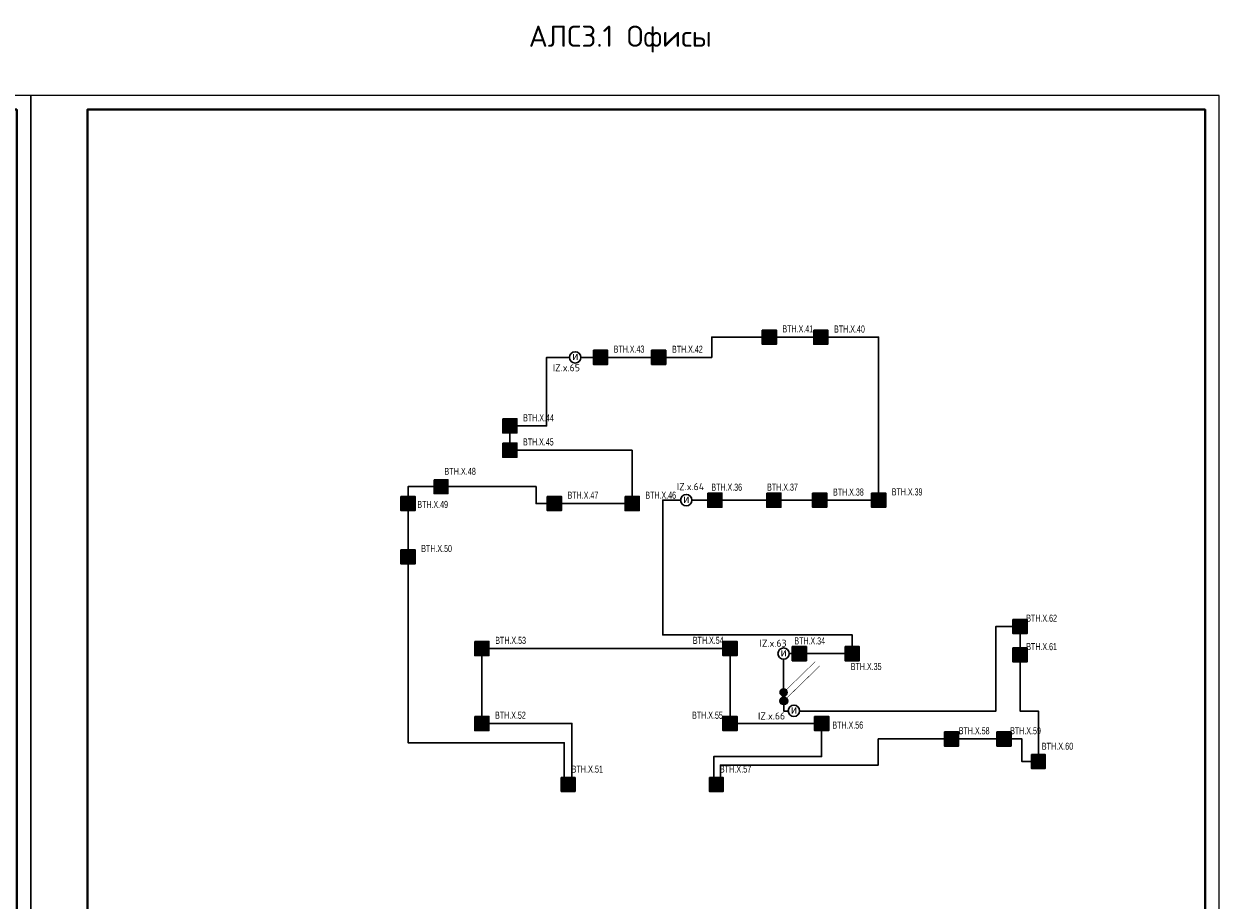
# Model space of a CAD drawing. Header units: millimetres. Extents: x 105028 to 874735, y -568483 to 191941.
# Tile 133 of 135: x 790485 to 832485, y 109300 to 140266. Entities that reach past the tile are written whole.
import ezdxf
from ezdxf.enums import TextEntityAlignment as Align

# ---------------------------------------------------------------- set-up
doc = ezdxf.new("R2010")
doc.units = ezdxf.units.MM
doc.set_wipeout_variables(frame=1)
doc.linetypes.add('CONTINOUS', pattern=[0])
for name, color, linetype, lineweight in [('#СПА_КЛ_АЛС', 1, 'Continuous', 30), ('format-line3', 7, 'Continuous', 13), ('УГО АПС и АПЗ$0$_АПС_Оборудование', 1, 'Continuous', 30), ('УГО АПС и АПЗ$0$СС-011-ПОЖ-СИГНАЛИЗАЦИЯ', 1, 'Continuous', 30)]:
    doc.layers.add(name, color=color, linetype=linetype, lineweight=lineweight)
doc.layers.add('ПС', color=1, linetype='Continuous')
doc.layers.add('формат', color=250, linetype='Continuous')
doc.styles.add('1111', font='ARIALN.TTF')
doc.styles.add('Arial', font='arial.ttf', dxfattribs={"width": 0.9, "height": 700})
doc.styles.add('ISOCPEUR', font='isocpeur.ttf', dxfattribs={"height": 300})
doc.styles.add('УГО АПС и АПЗ$0$Standard', font='arial.ttf')

# ---------------------------------------------------------------- blocks, each defined once
blk = doc.blocks.new('*U56')
for p, q in [((-400, 155), (-415, 155)), ((-415, 90), (-415, 155)), ((-400, 145), (-410, 145)), ((-400, 130), (-410, 130)), ((-400, 110), (-410, 110)), ((-413, 90), (-415, 90)), ((-413, 5), (-413, 90)), ((-400, 90), (-413, 90)), ((-407, 5), (-407, 90)), ((-400, 65), (-413, 65)), ((-400, 30), (-413, 30)), ((-400, 5), (-413, 5))]:
    blk.add_line(p, q)
at = {"color": 0, "lineweight": 0}
blk.add_lwpolyline([(-420, 0), (0, 0), (0, 594), (-420, 594)], close=True, dxfattribs=at)
at = {"lineweight": 40}
blk.add_lwpolyline([(-400, 5), (-5, 5), (-5, 589), (-400, 589)], close=True, dxfattribs=at)
at = {"layer": 'format-line3', "linetype": 'ByBlock'}
for p, q in [((-410, 90), (-410, 155)), ((-405, 90), (-405, 155))]:
    blk.add_line(p, q, dxfattribs=at)
at = {"style": 'Arial', "width": 0.9}
blk.add_text('Формат:', height=2.8, dxfattribs=at).set_placement((-53.97, 1.25))
at = {"char_height": 2.8, "width": 0.2, "attachment_point": 4, "rotation": 90, "line_spacing_factor": 0.857143, "style": 'Arial'}
for s, insert in [('{\\W0.45993; }Согласовано', (-412.58, 90)), ('{\\W0.62543;\\T0.75; \\W1;Взаим. инв. №}', (-410, 66.14)), ('{\\W0.5838;\\T0.8; \\W1;Подп. и дата}', (-410, 39.63)), ('{\\W0.5838;\\T0.8; \\W1;Инв. № подл.}', (-409.77, 7.25))]:
    blk.add_mtext(s, dxfattribs=dict(at, insert=insert))
at = {"style": 'Arial', "width": 0.9, "flags": 8}
blk.add_attdef('FORMAT', (-36.87, 1.26), '', height=2.8, dxfattribs=at)
blk = doc.blocks.new('*U71')
at = {"lineweight": 35, "true_color": 0xffffff}
h = blk.add_hatch(color=7, dxfattribs=at)
h.dxf.hatch_style = 1
h.paths.add_polyline_path([(-250, 250), (-250, -250), (250, -250), (250, 250)])
at = {"color": 1, "linetype": 'ByBlock', "lineweight": -2}
for p, q in [((40, 177), (-83, 0)), ((-83, 0), (83, 0)), ((83, 0), (-31, -164))]:
    blk.add_line(p, q, dxfattribs=at)
at = {"color": 1, "linetype": 'ByBlock', "lineweight": -2, "ltscale": 0.1}
blk.add_lwpolyline([(-250, 250), (250, 250), (250, -250), (-250, -250)], close=True, dxfattribs=at)
at = {"color": 0, "linetype": 'ByBlock', "lineweight": -2, "style": '1111'}
blk.add_attdef('INDEX', (-313, -484), '', height=125, dxfattribs=at)
at = {"color": 0, "linetype": 'ByBlock', "lineweight": -2, "style": '1111', "width": 0.7}
blk.add_attdef('NUM_DEVICE', (-314, -879), '', height=125, dxfattribs=at)
at = {"color": 0, "linetype": 'ByBlock', "lineweight": -2, "style": '1111', "flags": 1}
for tag, p in [('NAME_DEVICE', (-314, -671)), ('NUM_POM', (-331, -1097))]:
    blk.add_attdef(tag, p, '', height=125, dxfattribs=at)
blk = doc.blocks.new('*U45')
at = {"ltscale": 100}
h = blk.add_hatch(color=256, dxfattribs=at)
h.dxf.hatch_style = 1
h.paths.add_polyline_path([(-35, 0, 1), (35, 0, 1)])
at = {"lineweight": 30}
blk.add_lwpolyline([(313, 313, 0, 45, 0), (186, 186, 4.5, 4.5, 0), (25, 25, 4.5, 4.5, 0)], format="xyseb", dxfattribs=at)
blk.add_circle((0, 0), 34.8, dxfattribs=at)
blk = doc.blocks.new('*U57')
h = blk.add_hatch(color=256)
edge = h.paths.add_edge_path()
edge.add_arc((0, 0), 38.7, 0, 360)
blk.add_lwpolyline([(0, 0, 0, 50, 0), (141, 141, 5, 5, 0), (348, 348, 5, 5, 0)], format="xyseb")
blk.add_circle((0, 0), 38.7)
blk = doc.blocks.new('*U63')
at = {"linetype": 'Continuous', "lineweight": -2, "true_color": 0xffffff}
h = blk.add_hatch(color=7, dxfattribs=at)
h.dxf.hatch_style = 1
h.paths.add_polyline_path([(0, 500), (0, 0), (500, 0), (500, 500)])
at = {"color": 1, "linetype": 'Continuous', "lineweight": -2}
blk.add_line((250, 250), (250, 43), dxfattribs=at)
blk.add_lwpolyline([(0, 500), (500, 500), (500, 0), (0, 0)], close=True, dxfattribs=at)
blk.add_arc((250, 417), 167, 186.4495, 353.5853, dxfattribs=at)
at = {"color": 0, "linetype": 'Continuous', "lineweight": -2, "style": '1111', "flags": 1}
for tag, p in [('NAME_DEVICE', (-64, -421)), ('NUM_POM', (-82, -847))]:
    blk.add_attdef(tag, p, '', height=125, dxfattribs=at)
at = {"color": 0, "linetype": 'Continuous', "lineweight": -2, "style": '1111'}
for tag, p in [('INDEX', (-63, -235)), ('NUM_DEVICE', (-64, -630))]:
    blk.add_attdef(tag, p, '', height=125, dxfattribs=at)
blk = doc.blocks.new('УГО АПС и АПЗ$0$A$C0ED213A1')
blk.add_wipeout([(-200, 0), (0, -200), (200, 0), (0, 200)])
blk.add_circle((0, 0), 200)
at = {"layer": 'УГО АПС и АПЗ$0$СС-011-ПОЖ-СИГНАЛИЗАЦИЯ', "color": 1, "style": 'УГО АПС и АПЗ$0$Standard'}
blk.add_text('и', height=286, dxfattribs=at).set_placement((-108, -98))

msp = doc.modelspace()

# ---------------------------------------------------------------- linework, layer by layer
at = {"layer": '#СПА_КЛ_АЛС', "lineweight": 30}
msp.add_lwpolyline([(817338, 116765), (817338, 118012), (819762, 118012), (819762, 118676), (813068, 118676), (813068, 123436), (820694, 123436), (820694, 129195), (814796, 129195), (814796, 128481), (808961, 128481), (808961, 126060), (807661, 126060), (807661, 125200), (811985, 125200), (811985, 123317), (808592, 123317), (808592, 123912), (804066, 123912), (804066, 114864), (809588, 114864), (809588, 113635), (809856, 113635), (809856, 115545), (806675, 115545), (806675, 118196), (815445, 118196), (815445, 115545), (818681, 115545), (818681, 114378), (814867, 114378), (814867, 113635), (815105, 113636), (815105, 114075), (820684, 114075), (820684, 114998), (825760, 114998), (825760, 114201), (826340, 114201), (826340, 115985), (825694, 115985), (825694, 118972), (824839, 118972), (824839, 115985), (817344, 115985), (817344, 116204)], dxfattribs=at)

# ---------------------------------------------------------------- block references
at = {"color": 7, "linetype": 'CONTINOUS', "lineweight": 30, "ltscale": 100}
ref = msp.add_blockref('*U63', (804984, 123667), dxfattribs=dict(at, xscale=0.9799999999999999, yscale=0.9799999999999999, zscale=0.9799999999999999))
ref.add_attrib('NUM_DEVICE', 'BTH.X.48', (805348, 124330), dxfattribs={"color": 0, "linetype": 'Continuous', "lineweight": -2, "ltscale": 100, "height": 245, "style": '1111', "width": 0.8})
at = {"xscale": 3.600000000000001, "yscale": 3.600000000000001, "zscale": 3.600000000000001, "rotation": 359.2880171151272}
for name, p in [('*U57', (817346, 116343)), ('*U45', (817336, 116640))]:
    msp.add_blockref(name, p, dxfattribs=at)
at = {"color": 7, "linetype": 'CONTINOUS', "lineweight": 30, "ltscale": 100}
ref = msp.add_blockref('*U63', (826095, 113956), dxfattribs=dict(at, xscale=0.9799999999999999, yscale=0.9799999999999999, zscale=0.9799999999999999))
ref.add_attrib('NUM_DEVICE', 'BTH.X.60', (826459, 114619), dxfattribs={"color": 0, "linetype": 'Continuous', "lineweight": -2, "ltscale": 100, "height": 245, "style": '1111', "width": 0.8})
ref = msp.add_blockref('*U63', (809478, 113146), dxfattribs=dict(at, xscale=0.9799999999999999, yscale=0.9799999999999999, zscale=0.9799999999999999))
ref.add_attrib('NUM_DEVICE', 'BTH.X.51', (809842, 113809), dxfattribs={"color": 0, "linetype": 'Continuous', "lineweight": -2, "ltscale": 100, "height": 245, "style": '1111', "width": 0.8})
ref = msp.add_blockref('*U63', (814717, 113146), dxfattribs=dict(at, xscale=0.9799999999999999, yscale=0.9799999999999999, zscale=0.9799999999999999))
ref.add_attrib('NUM_DEVICE', 'BTH.X.57', (815081, 113809), dxfattribs={"color": 0, "linetype": 'Continuous', "lineweight": -2, "ltscale": 100, "height": 245, "style": '1111', "width": 0.8})
at = {"layer": 'ПС', "color": 7, "linetype": 'CONTINOUS', "lineweight": 30, "ltscale": 100}
ref = msp.add_blockref('*U71', (816832, 129195), dxfattribs=dict(at, xscale=1.000736, yscale=1.000736, zscale=1.000736))
ref.add_attrib('NUM_DEVICE', 'BTH.X.41', dxfattribs={"layer": '0', "color": 0, "linetype": 'ByBlock', "lineweight": -2, "ltscale": 100, "height": 250.2, "style": '1111', "width": 0.7}).set_placement((817839, 129361), align=Align.CENTER)
ref = msp.add_blockref('*U71', (818650, 129195), dxfattribs=dict(at, xscale=1.000736, yscale=1.000736, zscale=1.000736))
ref.add_attrib('NUM_DEVICE', 'BTH.X.40', dxfattribs={"layer": '0', "color": 0, "linetype": 'ByBlock', "lineweight": -2, "ltscale": 100, "height": 250.2, "style": '1111', "width": 0.7}).set_placement((819665, 129356), align=Align.CENTER)
ref = msp.add_blockref('*U71', (810866, 128481), dxfattribs=dict(at, xscale=1.000736, yscale=1.000736, zscale=1.000736))
ref.add_attrib('NUM_DEVICE', 'BTH.X.43', dxfattribs={"layer": '0', "color": 0, "linetype": 'ByBlock', "lineweight": -2, "ltscale": 100, "height": 250.2, "style": '1111', "width": 0.7}).set_placement((811873, 128647), align=Align.CENTER)
ref = msp.add_blockref('*U71', (812920, 128481), dxfattribs=dict(at, xscale=1.000736, yscale=1.000736, zscale=1.000736))
ref.add_attrib('NUM_DEVICE', 'BTH.X.42', dxfattribs={"layer": '0', "color": 0, "linetype": 'ByBlock', "lineweight": -2, "ltscale": 100, "height": 250.2, "style": '1111', "width": 0.7}).set_placement((813935, 128641), align=Align.CENTER)
ref = msp.add_blockref('*U71', (807661, 126060), dxfattribs=dict(at, xscale=1.000736, yscale=1.000736, zscale=1.000736))
ref.add_attrib('NUM_DEVICE', 'BTH.X.44', dxfattribs={"layer": '0', "color": 0, "linetype": 'ByBlock', "lineweight": -2, "ltscale": 100, "height": 250.2, "style": '1111', "width": 0.7}).set_placement((808676, 126220), align=Align.CENTER)
ref = msp.add_blockref('*U71', (807661, 125200), dxfattribs=dict(at, xscale=1.000736, yscale=1.000736, zscale=1.000736))
ref.add_attrib('NUM_DEVICE', 'BTH.X.45', dxfattribs={"layer": '0', "color": 0, "linetype": 'ByBlock', "lineweight": -2, "ltscale": 100, "height": 250.2, "style": '1111', "width": 0.7}).set_placement((808669, 125367), align=Align.CENTER)
ref = msp.add_blockref('*U71', (814908, 123436), dxfattribs=dict(at, xscale=1.000736, yscale=1.000736, zscale=1.000736))
ref.add_attrib('NUM_DEVICE', 'BTH.X.36', dxfattribs={"layer": '0', "color": 0, "linetype": 'ByBlock', "lineweight": -2, "ltscale": 100, "height": 250.2, "style": '1111', "width": 0.7}).set_placement((815326, 123767), align=Align.CENTER)
ref = msp.add_blockref('*U71', (816990, 123436), dxfattribs=dict(at, xscale=1.000736, yscale=1.000736, zscale=1.000736))
ref.add_attrib('NUM_DEVICE', 'BTH.X.37', dxfattribs={"layer": '0', "color": 0, "linetype": 'ByBlock', "lineweight": -2, "ltscale": 100, "height": 250.2, "style": '1111', "width": 0.7}).set_placement((817298, 123770), align=Align.CENTER)
ref = msp.add_blockref('*U71', (804066, 123317), dxfattribs=dict(at, xscale=1.000736, yscale=1.000736, zscale=1.000736))
ref.add_attrib('NUM_DEVICE', 'BTH.X.49', dxfattribs={"layer": '0', "color": 0, "linetype": 'ByBlock', "lineweight": -2, "ltscale": 100, "height": 250.2, "style": '1111', "width": 0.7}).set_placement((804935, 123159), align=Align.CENTER)
ref = msp.add_blockref('*U71', (809237, 123317), dxfattribs=dict(at, xscale=1.000736, yscale=1.000736, zscale=1.000736))
ref.add_attrib('NUM_DEVICE', 'BTH.X.47', dxfattribs={"layer": '0', "color": 0, "linetype": 'ByBlock', "lineweight": -2, "ltscale": 100, "height": 250.2, "style": '1111', "width": 0.7}).set_placement((810245, 123484), align=Align.CENTER)
ref = msp.add_blockref('*U71', (811985, 123317), dxfattribs=dict(at, xscale=1.000736, yscale=1.000736, zscale=1.000736))
ref.add_attrib('NUM_DEVICE', 'BTH.X.46', dxfattribs={"layer": '0', "color": 0, "linetype": 'ByBlock', "lineweight": -2, "ltscale": 100, "height": 250.2, "style": '1111', "width": 0.7}).set_placement((812993, 123484), align=Align.CENTER)
ref = msp.add_blockref('*U71', (818612, 123436), dxfattribs=dict(at, xscale=1.000736, yscale=1.000736, zscale=1.000736))
ref.add_attrib('NUM_DEVICE', 'BTH.X.38', dxfattribs={"layer": '0', "color": 0, "linetype": 'ByBlock', "lineweight": -2, "ltscale": 100, "height": 250.2, "style": '1111', "width": 0.7}).set_placement((819627, 123596), align=Align.CENTER)
ref = msp.add_blockref('*U71', (820694, 123436), dxfattribs=dict(at, xscale=1.000736, yscale=1.000736, zscale=1.000736))
ref.add_attrib('NUM_DEVICE', 'BTH.X.39', dxfattribs={"layer": '0', "color": 0, "linetype": 'ByBlock', "lineweight": -2, "ltscale": 100, "height": 250.2, "style": '1111', "width": 0.7}).set_placement((821702, 123602), align=Align.CENTER)
ref = msp.add_blockref('*U71', (804066, 121435), dxfattribs=dict(at, xscale=1.000736, yscale=1.000736, zscale=1.000736))
ref.add_attrib('NUM_DEVICE', 'BTH.X.50', dxfattribs={"layer": '0', "color": 0, "linetype": 'ByBlock', "lineweight": -2, "ltscale": 100, "height": 250.2, "style": '1111', "width": 0.7}).set_placement((805074, 121601), align=Align.CENTER)
ref = msp.add_blockref('*U71', (825694, 118972), dxfattribs=dict(at, xscale=1.000736, yscale=1.000736, zscale=1.000736))
ref.add_attrib('NUM_DEVICE', 'BTH.X.62', dxfattribs={"layer": '0', "color": 0, "linetype": 'ByBlock', "lineweight": -2, "ltscale": 100, "height": 250.2, "style": '1111', "width": 0.7}).set_placement((826455, 119139), align=Align.CENTER)
ref = msp.add_blockref('*U71', (806675, 118196), dxfattribs=dict(at, xscale=1.000736, yscale=1.000736, zscale=1.000736))
ref.add_attrib('NUM_DEVICE', 'BTH.X.53', dxfattribs={"layer": '0', "color": 0, "linetype": 'ByBlock', "lineweight": -2, "ltscale": 100, "height": 250.2, "style": '1111', "width": 0.7}).set_placement((807690, 118356), align=Align.CENTER)
ref = msp.add_blockref('*U71', (815445, 118196), dxfattribs=dict(at, xscale=1.000736, yscale=1.000736, zscale=1.000736))
ref.add_attrib('NUM_DEVICE', 'BTH.X.54', dxfattribs={"layer": '0', "color": 0, "linetype": 'ByBlock', "lineweight": -2, "ltscale": 100, "height": 250.2, "style": '1111', "width": 0.7}).set_placement((814675, 118356), align=Align.CENTER)
ref = msp.add_blockref('*U71', (817891, 118012), dxfattribs=dict(at, xscale=1.000736, yscale=1.000736, zscale=1.000736))
ref.add_attrib('NUM_DEVICE', 'BTH.X.34', dxfattribs={"layer": '0', "color": 0, "linetype": 'ByBlock', "lineweight": -2, "ltscale": 100, "height": 250.2, "style": '1111', "width": 0.7}).set_placement((818259, 118338), align=Align.CENTER)
ref = msp.add_blockref('*U71', (819762, 118012), dxfattribs=dict(at, xscale=1.000736, yscale=1.000736, zscale=1.000736))
ref.add_attrib('NUM_DEVICE', 'BTH.X.35', dxfattribs={"layer": '0', "color": 0, "linetype": 'ByBlock', "lineweight": -2, "ltscale": 100, "height": 250.2, "style": '1111', "width": 0.7}).set_placement((820255, 117433), align=Align.CENTER)
ref = msp.add_blockref('*U71', (825694, 117969), dxfattribs=dict(at, xscale=1.000736, yscale=1.000736, zscale=1.000736))
ref.add_attrib('NUM_DEVICE', 'BTH.X.61', dxfattribs={"layer": '0', "color": 0, "linetype": 'ByBlock', "lineweight": -2, "ltscale": 100, "height": 250.2, "style": '1111', "width": 0.7}).set_placement((826455, 118136), align=Align.CENTER)
ref = msp.add_blockref('*U71', (806675, 115545), dxfattribs=dict(at, xscale=1.000736, yscale=1.000736, zscale=1.000736))
ref.add_attrib('NUM_DEVICE', 'BTH.X.52', dxfattribs={"layer": '0', "color": 0, "linetype": 'ByBlock', "lineweight": -2, "ltscale": 100, "height": 250.2, "style": '1111', "width": 0.7}).set_placement((807683, 115711), align=Align.CENTER)
ref = msp.add_blockref('*U71', (815445, 115545), dxfattribs=dict(at, xscale=1.000736, yscale=1.000736, zscale=1.000736))
ref.add_attrib('NUM_DEVICE', 'BTH.X.55', dxfattribs={"layer": '0', "color": 0, "linetype": 'ByBlock', "lineweight": -2, "ltscale": 100, "height": 250.2, "style": '1111', "width": 0.7}).set_placement((814647, 115711), align=Align.CENTER)
ref = msp.add_blockref('*U71', (818681, 115545), dxfattribs=dict(at, xscale=1.000736, yscale=1.000736, zscale=1.000736))
ref.add_attrib('NUM_DEVICE', 'BTH.X.56', dxfattribs={"layer": '0', "color": 0, "linetype": 'ByBlock', "lineweight": -2, "ltscale": 100, "height": 250.2, "style": '1111', "width": 0.7}).set_placement((819605, 115363), align=Align.CENTER)
ref = msp.add_blockref('*U71', (823272, 114998), dxfattribs=dict(at, xscale=1.000736, yscale=1.000736, zscale=1.000736))
ref.add_attrib('NUM_DEVICE', 'BTH.X.58', dxfattribs={"layer": '0', "color": 0, "linetype": 'ByBlock', "lineweight": -2, "ltscale": 100, "height": 250.2, "style": '1111', "width": 0.7}).set_placement((824072, 115164), align=Align.CENTER)
ref = msp.add_blockref('*U71', (825126, 114998), dxfattribs=dict(at, xscale=1.000736, yscale=1.000736, zscale=1.000736))
ref.add_attrib('NUM_DEVICE', 'BTH.X.59', dxfattribs={"layer": '0', "color": 0, "linetype": 'ByBlock', "lineweight": -2, "ltscale": 100, "height": 250.2, "style": '1111', "width": 0.7}).set_placement((825887, 115164), align=Align.CENTER)
at = {"layer": 'формат', "xscale": 100, "yscale": 100, "zscale": 100}
for p in [(790735, 78334), (832735, 78334)]:
    msp.add_blockref('*U56', p, dxfattribs=at).add_auto_attribs({'FORMAT': 'А2'})

# ---------------------------------------------------------------- texts
at = {"color": 0, "linetype": 'ByBlock', "lineweight": -2, "insert": (808330, 140202), "char_height": 750, "attachment_point": 1, "style": 'ISOCPEUR'}
msp.add_mtext_dynamic_manual_height_columns('АЛС3.1 Офисы', width=8710.17, gutter_width=15, heights=[2075], dxfattribs=at)

# ---------------------------------------------------------------- next in the draw order: block references
at = {"layer": 'УГО АПС и АПЗ$0$_АПС_Оборудование'}
for p in [(809972, 128481), (813896, 123436), (817338, 118013), (817702, 115992)]:
    msp.add_blockref('УГО АПС и АПЗ$0$A$C0ED213A1', p, dxfattribs=at)

# ---------------------------------------------------------------- next in the draw order: texts
at = {"color": 0, "linetype": 'ByBlock', "lineweight": -2, "char_height": 250, "attachment_point": 1, "style": 'ISOCPEUR'}
for s, insert in [('IZ.x.65', (809181, 128239)), ('IZ.x.64', (813562, 124037)), ('IZ.x.63', (816488, 118504)), ('IZ.x.66', (816433, 115935))]:
    msp.add_mtext_dynamic_manual_height_columns(s, width=646.56, gutter_width=15, heights=[0], dxfattribs=dict(at, insert=insert))

doc.saveas('drawing.dxf')
